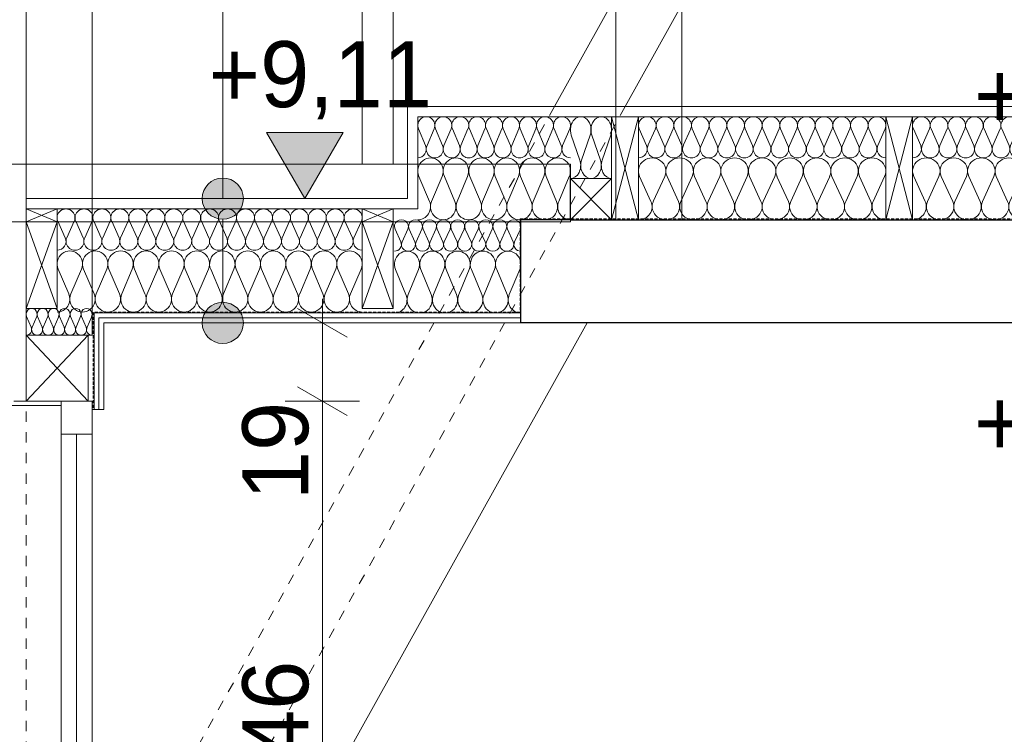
# Model space of a CAD drawing. Extents: x -613240 to -325500, y -25863 to 152403.
# Tile 136 of 254: x -332122 to -329734, y -4517 to -2784. Entities that reach past the tile are written whole.
import ezdxf

# ---------------------------------------------------------------- set-up
doc = ezdxf.new("R2010")
doc.units = 0
doc.header["$MEASUREMENT"] = 0
for name, pattern in [('Dot & Dashed', [450, 150, -150, 0, -150]), ('HIDDEN', [11.25, 7.5, -3.75]), ('Hidden Line', [50, 25, -25])]:
    doc.linetypes.add(name, pattern=pattern)
for name, color, linetype, lineweight in [('Arch dachowki_Nr_Pióra__21', 7, 'Continuous', 9), ('Arch dachy_Nr_Pióra__5', 7, 'Continuous', 13), ('Arch konstrukcja dachu_Nr_Pióra__21_Nr_Pióra__21', 7, 'Continuous', 9), ('Arch opisy_Nr_Pióra__21', 7, 'Continuous', 9), ('Arch stropy_Nr_Pióra__21', 7, 'Continuous', 9), ('Arch stropy_Nr_Pióra__41', 7, 'Continuous', 15), ('INWENT KONST. DREWNIANA_Nr_Pióra__21', 7, 'Continuous', 9), ('INWENT KONST. DREWNIANA_Nr_Pióra__41', 7, 'Continuous', 15), ('INWENT WYMIARY_Nr_Pióra__21', 7, 'Continuous', 9), ('INWENT. OKNA_Nr_Pióra__5', 7, 'Continuous', 13), ('INWENT.ŚCIANY_Nr_Pióra__1', 7, 'Continuous', 25)]:
    doc.layers.add(name, color=color, linetype=linetype, lineweight=lineweight)
for name, color, linetype in [('Arch ocieplenie', 7, 'Continuous'), ('Arch opisy', 7, 'Continuous'), ('Inwent Izolacje', 7, 'Continuous'), ('INWENT WYMIARY', 7, 'Continuous')]:
    doc.layers.add(name, color=color, linetype=linetype)
for name, color, linetype, lineweight, true_color in [('Arch ocieplenie_Nr_Pióra__4', 7, 'Continuous', 13, 0x029e21), ('Arch ocieplenie_Nr_Pióra__44', 7, 'Continuous', 13, 0x029e21), ('Inwent Izolacje_Nr_Pióra__44', 7, 'Continuous', 13, 0x029e21)]:
    doc.layers.add(name, color=color, linetype=linetype, lineweight=lineweight, true_color=true_color)
doc.styles.add('GENERATED_STYLE_1', font='txt')
doc.dimstyles.new('GENERATED_STYLE__3', dxfattribs={"dimtxt": 160.000002, "dimasz": 91.2, "dimexe": 0.18, "dimexo": 0, "dimgap": 0.09, "dimtad": 1, "dimdec": 0, "dimlfac": 0.1, "dimzin": 0, "dimdsep": 46, "dimtxsty": 'GENERATED_STYLE_1', "dimblk": 'ARROWHEAD_2', "dimblk1": 'ARROWHEAD_2', "dimblk2": 'ARROWHEAD_2', "dimcen": 0.09, "dimclrd": 7, "dimclre": 7, "dimclrt": 7, "dimazin": 0, "dimtfac": 1, "dimtdec": 4, "dimtmove": 0, "dimatfit": 3, "dimfxl": 0, "dimtolj": 1, "dimtzin": 0, "dimarcsym": 0})

# ---------------------------------------------------------------- blocks, each defined once
blk = doc.blocks.new('Izolacja cieplna 14_152', base_point=(-330621.3, -3269.6))
at = {"layer": 'Arch ocieplenie_Nr_Pióra__4', "linetype": 'Continuous'}
for p, q in [((-330618.5, -3164.3), (-330590.8, -3224.9)), ((-330585.2, -3224.9), (-330557.4, -3164.3)), ((-330551.8, -3164.3), (-330524.1, -3224.9)), ((-330518.5, -3224.9), (-330490.8, -3164.3)), ((-330485.2, -3164.3), (-330457.4, -3224.9)), ((-330451.8, -3224.9), (-330424.1, -3164.3)), ((-330418.5, -3164.3), (-330390.8, -3224.9)), ((-330385.2, -3224.9), (-330357.4, -3164.3)), ((-330351.8, -3164.3), (-330324.1, -3224.9)), ((-330318.5, -3224.9), (-330290.8, -3164.3)), ((-330285.2, -3164.3), (-330257.4, -3224.9)), ((-330251.8, -3224.9), (-330224.1, -3164.3)), ((-330218.5, -3164.3), (-330190.8, -3224.9)), ((-330185.2, -3224.9), (-330157.4, -3164.3)), ((-330151.8, -3164.3), (-330124.1, -3224.9)), ((-330118.5, -3224.9), (-330090.8, -3164.3)), ((-330085.2, -3164.3), (-330057.4, -3224.9)), ((-330051.8, -3224.9), (-330024.1, -3164.3))]:
    blk.add_line(p, q, dxfattribs=at)
for centre, start_param, end_param in [((-330588, -3151.5), 5.870392, 9.837571), ((-330521.3, -3151.5), 5.870392, 9.837571), ((-330454.6, -3151.5), 5.870392, 9.837571), ((-330388, -3151.5), 5.870392, 9.837571), ((-330321.3, -3151.5), 5.870392, 9.837571), ((-330254.6, -3151.5), 5.870392, 9.837571), ((-330188, -3151.5), 5.870392, 9.837571), ((-330121.3, -3151.5), 5.870392, 9.837571), ((-330054.6, -3151.5), 5.870392, 9.837571), ((-330621.3, -3237.7), 4.712389, 6.695979), ((-330554.6, -3237.7), 2.7288, 6.695979), ((-330488, -3237.7), 2.7288, 6.695979), ((-330421.3, -3237.7), 2.7288, 6.695979), ((-330354.6, -3237.7), 2.7288, 6.695979), ((-330288, -3237.7), 2.7288, 6.695979), ((-330221.3, -3237.7), 2.7288, 6.695979), ((-330154.6, -3237.7), 2.7288, 6.695979), ((-330088, -3237.7), 2.7288, 6.695979), ((-330021.3, -3237.7), 2.7288, 4.712389)]:
    blk.add_ellipse(centre, major_axis=(33.3, 0), ratio=0.957051, start_param=start_param, end_param=end_param, dxfattribs=at)
blk = doc.blocks.new('Izolacja cieplna 14_153', base_point=(-330621.3, -3119.6))
at = {"layer": 'Arch ocieplenie_Nr_Pióra__4', "linetype": 'Continuous'}
for p, q in [((-330619.5, -3049.4), (-330601.7, -3089.8)), ((-330598.1, -3089.8), (-330580.2, -3049.4)), ((-330576.6, -3049.4), (-330558.8, -3089.8)), ((-330555.2, -3089.8), (-330537.4, -3049.4)), ((-330533.8, -3049.4), (-330516, -3089.8)), ((-330512.4, -3089.8), (-330494.5, -3049.4)), ((-330490.9, -3049.4), (-330473.1, -3089.8)), ((-330469.5, -3089.8), (-330451.7, -3049.4)), ((-330448.1, -3049.4), (-330430.2, -3089.8)), ((-330426.6, -3089.8), (-330408.8, -3049.4)), ((-330405.2, -3049.4), (-330387.4, -3089.8)), ((-330383.8, -3089.8), (-330366, -3049.4)), ((-330362.4, -3049.4), (-330344.5, -3089.8)), ((-330340.9, -3089.8), (-330323.1, -3049.4)), ((-330319.5, -3049.4), (-330301.7, -3089.8)), ((-330298.1, -3089.8), (-330280.2, -3049.4)), ((-330276.6, -3049.4), (-330258.8, -3089.8)), ((-330255.2, -3089.8), (-330237.4, -3049.4)), ((-330233.8, -3049.4), (-330216, -3089.8)), ((-330212.4, -3089.8), (-330194.5, -3049.4)), ((-330190.9, -3049.4), (-330173.1, -3089.8)), ((-330169.5, -3089.8), (-330151.7, -3049.4)), ((-330148.1, -3049.4), (-330130.2, -3089.8)), ((-330126.6, -3089.8), (-330108.8, -3049.4)), ((-330105.2, -3049.4), (-330087.4, -3089.8)), ((-330083.8, -3089.8), (-330066, -3049.4)), ((-330062.4, -3049.4), (-330044.5, -3089.8)), ((-330040.9, -3089.8), (-330023.1, -3049.4))]:
    blk.add_line(p, q, dxfattribs=at)
for centre, start_param, end_param in [((-330599.9, -3040.9), 5.870392, 9.837571), ((-330557, -3040.9), 5.870392, 9.837571), ((-330514.2, -3040.9), 5.870392, 9.837571), ((-330471.3, -3040.9), 5.870392, 9.837571), ((-330428.4, -3040.9), 5.870392, 9.837571), ((-330385.6, -3040.9), 5.870392, 9.837571), ((-330342.7, -3040.9), 5.870392, 9.837571), ((-330299.9, -3040.9), 5.870392, 9.837571), ((-330257, -3040.9), 5.870392, 9.837571), ((-330214.2, -3040.9), 5.870392, 9.837571), ((-330171.3, -3040.9), 5.870392, 9.837571), ((-330128.4, -3040.9), 5.870392, 9.837571), ((-330085.6, -3040.9), 5.870392, 9.837571), ((-330042.7, -3040.9), 5.870392, 9.837571), ((-330621.3, -3098.3), 4.712389, 6.695979), ((-330578.4, -3098.3), 2.7288, 6.695979), ((-330535.6, -3098.3), 2.7288, 6.695979), ((-330492.7, -3098.3), 2.7288, 6.695979), ((-330449.9, -3098.3), 2.7288, 6.695979), ((-330407, -3098.3), 2.7288, 6.695979), ((-330364.2, -3098.3), 2.7288, 6.695979), ((-330321.3, -3098.3), 2.7288, 6.695979), ((-330278.4, -3098.3), 2.7288, 6.695979), ((-330235.6, -3098.3), 2.7288, 6.695979), ((-330192.7, -3098.3), 2.7288, 6.695979), ((-330149.9, -3098.3), 2.7288, 6.695979), ((-330107, -3098.3), 2.7288, 6.695979), ((-330064.2, -3098.3), 2.7288, 6.695979), ((-330021.3, -3098.3), 2.7288, 4.712389)]:
    blk.add_ellipse(centre, major_axis=(21.4, 0), ratio=0.99253, start_param=start_param, end_param=end_param, dxfattribs=at)
blk = doc.blocks.new('Izolacja cieplna 14_163', base_point=(-329956.3, -3269.6))
at = {"layer": 'Arch ocieplenie_Nr_Pióra__4', "linetype": 'Continuous'}
for p, q in [((-329953.5, -3164.3), (-329925.8, -3224.9)), ((-329920.2, -3224.9), (-329892.4, -3164.3)), ((-329886.8, -3164.3), (-329859.1, -3224.9)), ((-329853.5, -3224.9), (-329825.8, -3164.3)), ((-329820.2, -3164.3), (-329792.4, -3224.9)), ((-329786.8, -3224.9), (-329759.1, -3164.3)), ((-329753.5, -3164.3), (-329725.8, -3224.9)), ((-329720.2, -3224.9), (-329692.4, -3164.3)), ((-329686.8, -3164.3), (-329659.1, -3224.9)), ((-329653.5, -3224.9), (-329625.8, -3164.3)), ((-329620.2, -3164.3), (-329592.4, -3224.9)), ((-329586.8, -3224.9), (-329559.1, -3164.3)), ((-329553.5, -3164.3), (-329525.8, -3224.9)), ((-329520.2, -3224.9), (-329492.4, -3164.3)), ((-329486.8, -3164.3), (-329459.1, -3224.9)), ((-329453.5, -3224.9), (-329425.8, -3164.3)), ((-329420.2, -3164.3), (-329392.4, -3224.9)), ((-329386.8, -3224.9), (-329359.1, -3164.3))]:
    blk.add_line(p, q, dxfattribs=at)
for centre, start_param, end_param in [((-329923, -3151.5), 5.870392, 9.837571), ((-329856.3, -3151.5), 5.870392, 9.837571), ((-329789.6, -3151.5), 5.870392, 9.837571), ((-329723, -3151.5), 5.870392, 9.837571), ((-329656.3, -3151.5), 5.870392, 9.837571), ((-329589.6, -3151.5), 5.870392, 9.837571), ((-329523, -3151.5), 5.870392, 9.837571), ((-329456.3, -3151.5), 5.870392, 9.837571), ((-329389.6, -3151.5), 5.870392, 9.837571), ((-329956.3, -3237.7), 4.712389, 6.695979), ((-329889.6, -3237.7), 2.7288, 6.695979), ((-329823, -3237.7), 2.7288, 6.695979), ((-329756.3, -3237.7), 2.7288, 6.695979), ((-329689.6, -3237.7), 2.7288, 6.695979), ((-329623, -3237.7), 2.7288, 6.695979), ((-329556.3, -3237.7), 2.7288, 6.695979), ((-329489.6, -3237.7), 2.7288, 6.695979), ((-329423, -3237.7), 2.7288, 6.695979), ((-329356.3, -3237.7), 2.7288, 4.712389)]:
    blk.add_ellipse(centre, major_axis=(33.3, 0), ratio=0.957051, start_param=start_param, end_param=end_param, dxfattribs=at)
blk = doc.blocks.new('Izolacja cieplna 14_164', base_point=(-329956.3, -3119.6))
at = {"layer": 'Arch ocieplenie_Nr_Pióra__4', "linetype": 'Continuous'}
for p, q in [((-329954.5, -3049.4), (-329936.7, -3089.8)), ((-329933.1, -3089.8), (-329915.2, -3049.4)), ((-329911.6, -3049.4), (-329893.8, -3089.8)), ((-329890.2, -3089.8), (-329872.4, -3049.4)), ((-329868.8, -3049.4), (-329851, -3089.8)), ((-329847.4, -3089.8), (-329829.5, -3049.4)), ((-329825.9, -3049.4), (-329808.1, -3089.8)), ((-329804.5, -3089.8), (-329786.7, -3049.4)), ((-329783.1, -3049.4), (-329765.2, -3089.8)), ((-329761.6, -3089.8), (-329743.8, -3049.4)), ((-329740.2, -3049.4), (-329722.4, -3089.8)), ((-329718.8, -3089.8), (-329701, -3049.4)), ((-329697.4, -3049.4), (-329679.5, -3089.8)), ((-329675.9, -3089.8), (-329658.1, -3049.4)), ((-329654.5, -3049.4), (-329636.7, -3089.8)), ((-329633.1, -3089.8), (-329615.2, -3049.4)), ((-329611.6, -3049.4), (-329593.8, -3089.8)), ((-329590.2, -3089.8), (-329572.4, -3049.4)), ((-329568.8, -3049.4), (-329551, -3089.8)), ((-329547.4, -3089.8), (-329529.5, -3049.4)), ((-329525.9, -3049.4), (-329508.1, -3089.8)), ((-329504.5, -3089.8), (-329486.7, -3049.4)), ((-329483.1, -3049.4), (-329465.2, -3089.8)), ((-329461.6, -3089.8), (-329443.8, -3049.4)), ((-329440.2, -3049.4), (-329422.4, -3089.8)), ((-329418.8, -3089.8), (-329401, -3049.4)), ((-329397.4, -3049.4), (-329379.5, -3089.8)), ((-329375.9, -3089.8), (-329358.1, -3049.4))]:
    blk.add_line(p, q, dxfattribs=at)
for centre, start_param, end_param in [((-329934.9, -3040.9), 5.870392, 9.837571), ((-329892, -3040.9), 5.870392, 9.837571), ((-329849.2, -3040.9), 5.870392, 9.837571), ((-329806.3, -3040.9), 5.870392, 9.837571), ((-329763.4, -3040.9), 5.870392, 9.837571), ((-329720.6, -3040.9), 5.870392, 9.837571), ((-329677.7, -3040.9), 5.870392, 9.837571), ((-329634.9, -3040.9), 5.870392, 9.837571), ((-329592, -3040.9), 5.870392, 9.837571), ((-329549.2, -3040.9), 5.870392, 9.837571), ((-329506.3, -3040.9), 5.870392, 9.837571), ((-329463.4, -3040.9), 5.870392, 9.837571), ((-329420.6, -3040.9), 5.870392, 9.837571), ((-329377.7, -3040.9), 5.870392, 9.837571), ((-329956.3, -3098.3), 4.712389, 6.695979), ((-329913.4, -3098.3), 2.7288, 6.695979), ((-329870.6, -3098.3), 2.7288, 6.695979), ((-329827.7, -3098.3), 2.7288, 6.695979), ((-329784.9, -3098.3), 2.7288, 6.695979), ((-329742, -3098.3), 2.7288, 6.695979), ((-329699.2, -3098.3), 2.7288, 6.695979), ((-329656.3, -3098.3), 2.7288, 6.695979), ((-329613.4, -3098.3), 2.7288, 6.695979), ((-329570.6, -3098.3), 2.7288, 6.695979), ((-329527.7, -3098.3), 2.7288, 6.695979), ((-329484.9, -3098.3), 2.7288, 6.695979), ((-329442, -3098.3), 2.7288, 6.695979), ((-329399.2, -3098.3), 2.7288, 6.695979), ((-329356.3, -3098.3), 2.7288, 4.712389)]:
    blk.add_ellipse(centre, major_axis=(21.4, 0), ratio=0.99253, start_param=start_param, end_param=end_param, dxfattribs=at)
blk = doc.blocks.new('Izolacja cieplna 14_171', base_point=(-330736.3, -3169.6))
at = {"layer": 'Arch ocieplenie_Nr_Pióra__4', "linetype": 'Continuous'}
for p, q in [((-330763.4, -3124.9), (-330784.2, -3064.3)), ((-330738.4, -3064.3), (-330759.2, -3124.9))]:
    blk.add_line(p, q, dxfattribs=at)
for centre, start_param, end_param in [((-330761.3, -3051.5), 1.158003, 5.125183), ((-330786.3, -3137.7), 6.283185, 8.266774), ((-330736.3, -3137.7), 4.299596, 6.283185)]:
    blk.add_ellipse(centre, major_axis=(0, -31.9), ratio=0.783693, start_param=start_param, end_param=end_param, dxfattribs=at)
blk = doc.blocks.new('Izolacja cieplna 14_172', base_point=(-330736.3, -3169.6))
at = {"layer": 'Arch ocieplenie_Nr_Pióra__4', "linetype": 'Continuous'}
for p, q in [((-330734.2, -3064.3), (-330713.4, -3124.9)), ((-330709.2, -3124.9), (-330688.4, -3064.3))]:
    blk.add_line(p, q, dxfattribs=at)
for centre, start_param, end_param in [((-330711.3, -3051.5), 4.299595, 8.266775), ((-330736.3, -3137.7), 3.141593, 5.125182), ((-330686.3, -3137.7), 1.158004, 3.141593)]:
    blk.add_ellipse(centre, major_axis=(0, 31.9), ratio=0.783693, start_param=start_param, end_param=end_param, dxfattribs=at)
blk = doc.blocks.new('Izolacja cieplna 14_173', base_point=(-332031.3, -3343.3))
at = {"layer": 'Arch ocieplenie_Nr_Pióra__44', "linetype": 'Continuous'}
for p, q in [((-332029.5, -3273.1), (-332011.4, -3313.5)), ((-332007.7, -3313.5), (-331989.6, -3273.1)), ((-331986, -3273.1), (-331967.9, -3313.5)), ((-331964.2, -3313.5), (-331946.1, -3273.1)), ((-331942.4, -3273.1), (-331924.3, -3313.5)), ((-331920.7, -3313.5), (-331902.6, -3273.1)), ((-331898.9, -3273.1), (-331880.8, -3313.5)), ((-331877.1, -3313.5), (-331859, -3273.1)), ((-331855.4, -3273.1), (-331837.3, -3313.5)), ((-331833.6, -3313.5), (-331815.5, -3273.1)), ((-331811.8, -3273.1), (-331793.7, -3313.5)), ((-331790.1, -3313.5), (-331772, -3273.1)), ((-331768.3, -3273.1), (-331750.2, -3313.5)), ((-331746.6, -3313.5), (-331728.4, -3273.1)), ((-331724.8, -3273.1), (-331706.7, -3313.5)), ((-331703, -3313.5), (-331684.9, -3273.1)), ((-331681.3, -3273.1), (-331663.1, -3313.5)), ((-331659.5, -3313.5), (-331641.4, -3273.1)), ((-331637.7, -3273.1), (-331619.6, -3313.5)), ((-331616, -3313.5), (-331597.9, -3273.1)), ((-331594.2, -3273.1), (-331576.1, -3313.5)), ((-331572.4, -3313.5), (-331554.3, -3273.1)), ((-331550.7, -3273.1), (-331532.6, -3313.5)), ((-331528.9, -3313.5), (-331510.8, -3273.1)), ((-331507.1, -3273.1), (-331489, -3313.5)), ((-331485.4, -3313.5), (-331467.3, -3273.1)), ((-331463.6, -3273.1), (-331445.5, -3313.5)), ((-331441.8, -3313.5), (-331423.7, -3273.1)), ((-331420.1, -3273.1), (-331402, -3313.5)), ((-331398.3, -3313.5), (-331380.2, -3273.1)), ((-331376.6, -3273.1), (-331358.4, -3313.5)), ((-331354.8, -3313.5), (-331336.7, -3273.1)), ((-331333, -3273.1), (-331314.9, -3313.5)), ((-331311.3, -3313.5), (-331293.2, -3273.1))]:
    blk.add_line(p, q, dxfattribs=at)
for centre, start_param, end_param in [((-332009.6, -3264.6), 5.870392, 9.837571), ((-331966, -3264.6), 5.870392, 9.837571), ((-331922.5, -3264.6), 5.870392, 9.837571), ((-331879, -3264.6), 5.870392, 9.837571), ((-331835.4, -3264.6), 5.870392, 9.837571), ((-331791.9, -3264.6), 5.870392, 9.837571), ((-331748.4, -3264.6), 5.870392, 9.837571), ((-331704.9, -3264.6), 5.870392, 9.837571), ((-331661.3, -3264.6), 5.870392, 9.837571), ((-331617.8, -3264.6), 5.870392, 9.837571), ((-331574.3, -3264.6), 5.870392, 9.837571), ((-331530.7, -3264.6), 5.870392, 9.837571), ((-331487.2, -3264.6), 5.870392, 9.837571), ((-331443.7, -3264.6), 5.870392, 9.837571), ((-331400.1, -3264.6), 5.870392, 9.837571), ((-331356.6, -3264.6), 5.870392, 9.837571), ((-331313.1, -3264.6), 5.870392, 9.837571), ((-332031.3, -3322), 4.712389, 6.695979), ((-331987.8, -3322), 2.7288, 6.695979), ((-331944.3, -3322), 2.7288, 6.695979), ((-331900.7, -3322), 2.7288, 6.695979), ((-331857.2, -3322), 2.7288, 6.695979), ((-331813.7, -3322), 2.7288, 6.695979), ((-331770.1, -3322), 2.7288, 6.695979), ((-331726.6, -3322), 2.7288, 6.695979), ((-331683.1, -3322), 2.7288, 6.695979), ((-331639.6, -3322), 2.7288, 6.695979), ((-331596, -3322), 2.7288, 6.695979), ((-331552.5, -3322), 2.7288, 6.695979), ((-331509, -3322), 2.7288, 6.695979), ((-331465.4, -3322), 2.7288, 6.695979), ((-331421.9, -3322), 2.7288, 6.695979), ((-331378.4, -3322), 2.7288, 6.695979), ((-331334.9, -3322), 2.7288, 6.695979), ((-331291.3, -3322), 2.7288, 4.712389)]:
    blk.add_ellipse(centre, major_axis=(21.8, 0), ratio=0.97717, start_param=start_param, end_param=end_param, dxfattribs=at)
blk = doc.blocks.new('Izolacja cieplna 14_174', base_point=(-331213.2, -3495.6))
at = {"layer": 'Arch ocieplenie_Nr_Pióra__4', "linetype": 'Continuous'}
for p, q in [((-331210.6, -3390.3), (-331185.1, -3450.9)), ((-331179.9, -3450.9), (-331154.4, -3390.3)), ((-331149.2, -3390.3), (-331123.7, -3450.9)), ((-331118.5, -3450.9), (-331093, -3390.3)), ((-331087.8, -3390.3), (-331062.3, -3450.9)), ((-331057.2, -3450.9), (-331031.6, -3390.3)), ((-331026.5, -3390.3), (-331000.9, -3450.9)), ((-330995.8, -3450.9), (-330970.3, -3390.3)), ((-330965.1, -3390.3), (-330939.6, -3450.9)), ((-330934.4, -3450.9), (-330908.9, -3390.3))]:
    blk.add_line(p, q, dxfattribs=at)
for centre, start_param, end_param in [((-331182.5, -3377.5), 4.299595, 8.266775), ((-331121.1, -3377.5), 4.299595, 8.266775), ((-331059.7, -3377.5), 4.299595, 8.266775), ((-330998.4, -3377.5), 4.299595, 8.266775), ((-330937, -3377.5), 4.299595, 8.266775), ((-331213.2, -3463.7), 3.141593, 5.125182), ((-331151.8, -3463.7), 1.158004, 5.125183), ((-331090.4, -3463.7), 1.158004, 5.125183), ((-331029.1, -3463.7), 1.158004, 5.125183), ((-330967.7, -3463.7), 1.158004, 5.125183), ((-330906.3, -3463.7), 1.158004, 3.141593)]:
    blk.add_ellipse(centre, major_axis=(0, 31.9), ratio=0.961923, start_param=start_param, end_param=end_param, dxfattribs=at)
blk = doc.blocks.new('Izolacja cieplna 14_175', base_point=(-331213.2, -3345.6))
at = {"layer": 'Arch ocieplenie_Nr_Pióra__4', "linetype": 'Continuous'}
for p, q in [((-331211.7, -3292.3), (-331197.6, -3323)), ((-331194.7, -3323), (-331180.5, -3292.3)), ((-331177.6, -3292.3), (-331163.5, -3323)), ((-331160.6, -3323), (-331146.4, -3292.3)), ((-331143.5, -3292.3), (-331129.4, -3323)), ((-331126.5, -3323), (-331112.3, -3292.3)), ((-331109.5, -3292.3), (-331095.3, -3323)), ((-331092.4, -3323), (-331078.2, -3292.3)), ((-331075.4, -3292.3), (-331061.2, -3323)), ((-331058.3, -3323), (-331044.1, -3292.3)), ((-331041.3, -3292.3), (-331027.1, -3323)), ((-331024.2, -3323), (-331010, -3292.3)), ((-331007.2, -3292.3), (-330993, -3323)), ((-330990.1, -3323), (-330975.9, -3292.3)), ((-330973.1, -3292.3), (-330958.9, -3323)), ((-330956, -3323), (-330941.8, -3292.3)), ((-330939, -3292.3), (-330924.8, -3323)), ((-330921.9, -3323), (-330907.7, -3292.3))]:
    blk.add_line(p, q, dxfattribs=at)
for centre, start_param, end_param in [((-331196.1, -3285.8), 5.870392, 9.837571), ((-331162, -3285.8), 5.870392, 9.837571), ((-331127.9, -3285.8), 5.870392, 9.837571), ((-331093.8, -3285.8), 5.870392, 9.837571), ((-331059.7, -3285.8), 5.870392, 9.837571), ((-331025.6, -3285.8), 5.870392, 9.837571), ((-330991.5, -3285.8), 5.870392, 9.837571), ((-330957.4, -3285.8), 5.870392, 9.837571), ((-330923.4, -3285.8), 5.870392, 9.837571), ((-331213.2, -3329.5), 4.712389, 6.695979), ((-331179.1, -3329.5), 2.7288, 6.695979), ((-331145, -3329.5), 2.7288, 6.695979), ((-331110.9, -3329.5), 2.7288, 6.695979), ((-331076.8, -3329.5), 2.7288, 6.695979), ((-331042.7, -3329.5), 2.7288, 6.695979), ((-331008.6, -3329.5), 2.7288, 6.695979), ((-330974.5, -3329.5), 2.7288, 6.695979), ((-330940.4, -3329.5), 2.7288, 6.695979), ((-330906.3, -3329.5), 2.7288, 4.712389)]:
    blk.add_ellipse(centre, major_axis=(17, 0), ratio=0.948109, start_param=start_param, end_param=end_param, dxfattribs=at)
blk = doc.blocks.new('Izolacja cieplna 14_176', base_point=(-331156.3, -3269.6))
at = {"layer": 'Arch ocieplenie_Nr_Pióra__4', "linetype": 'Continuous'}
for p, q in [((-331153.7, -3164.3), (-331128.1, -3224.9)), ((-331122.9, -3224.9), (-331097.2, -3164.3)), ((-331092, -3164.3), (-331066.4, -3224.9)), ((-331061.2, -3224.9), (-331035.6, -3164.3)), ((-331030.4, -3164.3), (-331004.7, -3224.9)), ((-330999.5, -3224.9), (-330973.9, -3164.3)), ((-330968.7, -3164.3), (-330943.1, -3224.9)), ((-330937.9, -3224.9), (-330912.2, -3164.3)), ((-330907, -3164.3), (-330881.4, -3224.9)), ((-330876.2, -3224.9), (-330850.6, -3164.3)), ((-330845.4, -3164.3), (-330819.7, -3224.9)), ((-330814.5, -3224.9), (-330788.9, -3164.3))]:
    blk.add_line(p, q, dxfattribs=at)
for centre, start_param, end_param in [((-331125.5, -3151.5), 4.299595, 8.266775), ((-331063.8, -3151.5), 4.299595, 8.266775), ((-331002.1, -3151.5), 4.299595, 8.266775), ((-330940.5, -3151.5), 4.299595, 8.266775), ((-330878.8, -3151.5), 4.299595, 8.266775), ((-330817.1, -3151.5), 4.299595, 8.266775), ((-331156.3, -3237.7), 3.141593, 5.125182), ((-331094.6, -3237.7), 1.158004, 5.125183), ((-331033, -3237.7), 1.158004, 5.125183), ((-330971.3, -3237.7), 1.158004, 5.125183), ((-330909.6, -3237.7), 1.158004, 5.125183), ((-330848, -3237.7), 1.158004, 5.125183), ((-330786.3, -3237.7), 1.158004, 3.141593)]:
    blk.add_ellipse(centre, major_axis=(0, 31.9), ratio=0.96651, start_param=start_param, end_param=end_param, dxfattribs=at)
blk = doc.blocks.new('Izolacja cieplna 14_177', base_point=(-331156.3, -3119.6))
at = {"layer": 'Arch ocieplenie_Nr_Pióra__4', "linetype": 'Continuous'}
for p, q in [((-331154.6, -3049.4), (-331137.5, -3089.8)), ((-331134, -3089.8), (-331116.9, -3049.4)), ((-331113.5, -3049.4), (-331096.4, -3089.8)), ((-331092.9, -3089.8), (-331075.8, -3049.4)), ((-331072.4, -3049.4), (-331055.3, -3089.8)), ((-331051.8, -3089.8), (-331034.7, -3049.4)), ((-331031.2, -3049.4), (-331014.1, -3089.8)), ((-331010.7, -3089.8), (-330993.6, -3049.4)), ((-330990.1, -3049.4), (-330973, -3089.8)), ((-330969.6, -3089.8), (-330952.5, -3049.4)), ((-330949, -3049.4), (-330931.9, -3089.8)), ((-330928.5, -3089.8), (-330911.4, -3049.4)), ((-330907.9, -3049.4), (-330890.8, -3089.8)), ((-330887.4, -3089.8), (-330870.3, -3049.4)), ((-330866.8, -3049.4), (-330849.7, -3089.8)), ((-330846.2, -3089.8), (-330829.1, -3049.4)), ((-330825.7, -3049.4), (-330808.6, -3089.8)), ((-330805.1, -3089.8), (-330788, -3049.4))]:
    blk.add_line(p, q, dxfattribs=at)
for centre, start_param, end_param in [((-331135.7, -3040.9), 4.299595, 8.266775), ((-331094.6, -3040.9), 4.299595, 8.266775), ((-331053.5, -3040.9), 4.299595, 8.266775), ((-331012.4, -3040.9), 4.299595, 8.266775), ((-330971.3, -3040.9), 4.299595, 8.266775), ((-330930.2, -3040.9), 4.299595, 8.266775), ((-330889.1, -3040.9), 4.299595, 8.266775), ((-330848, -3040.9), 4.299595, 8.266775), ((-330806.9, -3040.9), 4.299595, 8.266775), ((-331156.3, -3098.3), 3.141593, 5.125182), ((-331115.2, -3098.3), 1.158004, 5.125183), ((-331074.1, -3098.3), 1.158004, 5.125183), ((-331033, -3098.3), 1.158004, 5.125183), ((-330991.9, -3098.3), 1.158004, 5.125183), ((-330950.7, -3098.3), 1.158004, 5.125183), ((-330909.6, -3098.3), 1.158004, 5.125183), ((-330868.5, -3098.3), 1.158004, 5.125183), ((-330827.4, -3098.3), 1.158004, 5.125183), ((-330786.3, -3098.3), 1.158004, 3.141593)]:
    blk.add_ellipse(centre, major_axis=(0, 21.3), ratio=0.966479, start_param=start_param, end_param=end_param, dxfattribs=at)
blk = doc.blocks.new('Izolacja cieplna 14_182', base_point=(-332106.3, -3549.6))
at = {"layer": 'Arch ocieplenie_Nr_Pióra__4', "linetype": 'Continuous'}
for p, q in [((-332105.2, -3504), (-332094.1, -3530.2)), ((-332091.9, -3530.2), (-332080.8, -3504)), ((-332078.5, -3504), (-332067.4, -3530.2)), ((-332065.2, -3530.2), (-332054.1, -3504)), ((-332051.9, -3504), (-332040.8, -3530.2)), ((-332038.5, -3530.2), (-332027.4, -3504)), ((-332025.2, -3504), (-332014.1, -3530.2)), ((-332011.9, -3530.2), (-332000.8, -3504)), ((-331998.5, -3504), (-331987.4, -3530.2)), ((-331985.2, -3530.2), (-331974.1, -3504)), ((-331971.9, -3504), (-331960.8, -3530.2)), ((-331958.5, -3530.2), (-331947.4, -3504))]:
    blk.add_line(p, q, dxfattribs=at)
for centre, start_param, end_param in [((-332093, -3498.4), 4.299595, 8.266775), ((-332066.3, -3498.4), 4.299595, 8.266775), ((-332039.7, -3498.4), 4.299595, 8.266775), ((-332013, -3498.4), 4.299595, 8.266775), ((-331986.3, -3498.4), 4.299595, 8.266775), ((-331959.7, -3498.4), 4.299595, 8.266775), ((-332106.3, -3535.8), 3.141593, 5.125182), ((-332079.7, -3535.8), 1.158004, 5.125183), ((-332053, -3535.8), 1.158004, 5.125183), ((-332026.3, -3535.8), 1.158004, 5.125183), ((-331999.7, -3535.8), 1.158004, 5.125183), ((-331973, -3535.8), 1.158004, 5.125183), ((-331946.3, -3535.8), 1.158004, 3.141593)]:
    blk.add_ellipse(centre, major_axis=(0, 13.8), ratio=0.964501, start_param=start_param, end_param=end_param, dxfattribs=at)
blk = doc.blocks.new('Izolacja cieplna 14_293', base_point=(-332031.3, -3493.3))
at = {"layer": 'Inwent Izolacje_Nr_Pióra__44', "linetype": 'Continuous'}
for p, q in [((-332028.7, -3389.3), (-332003.1, -3449.2)), ((-331997.9, -3449.2), (-331972.2, -3389.3)), ((-331967.1, -3389.3), (-331941.4, -3449.2)), ((-331936.2, -3449.2), (-331910.6, -3389.3)), ((-331905.4, -3389.3), (-331879.7, -3449.2)), ((-331874.6, -3449.2), (-331848.9, -3389.3)), ((-331843.7, -3389.3), (-331818.1, -3449.2)), ((-331812.9, -3449.2), (-331787.2, -3389.3)), ((-331782.1, -3389.3), (-331756.4, -3449.2)), ((-331751.2, -3449.2), (-331725.6, -3389.3)), ((-331720.4, -3389.3), (-331694.7, -3449.2)), ((-331689.6, -3449.2), (-331663.9, -3389.3)), ((-331658.7, -3389.3), (-331633.1, -3449.2)), ((-331627.9, -3449.2), (-331602.2, -3389.3)), ((-331597.1, -3389.3), (-331571.4, -3449.2)), ((-331566.2, -3449.2), (-331540.6, -3389.3)), ((-331535.4, -3389.3), (-331509.7, -3449.2)), ((-331504.6, -3449.2), (-331478.9, -3389.3)), ((-331473.7, -3389.3), (-331448.1, -3449.2)), ((-331442.9, -3449.2), (-331417.2, -3389.3)), ((-331412.1, -3389.3), (-331386.4, -3449.2)), ((-331381.2, -3449.2), (-331355.6, -3389.3)), ((-331350.4, -3389.3), (-331324.7, -3449.2)), ((-331319.6, -3449.2), (-331293.9, -3389.3))]:
    blk.add_line(p, q, dxfattribs=at)
for centre, start_param, end_param in [((-332000.5, -3376.7), 4.299595, 8.266775), ((-331938.8, -3376.7), 4.299595, 8.266775), ((-331877.2, -3376.7), 4.299595, 8.266775), ((-331815.5, -3376.7), 4.299595, 8.266775), ((-331753.8, -3376.7), 4.299595, 8.266775), ((-331692.2, -3376.7), 4.299595, 8.266775), ((-331630.5, -3376.7), 4.299595, 8.266775), ((-331568.8, -3376.7), 4.299595, 8.266775), ((-331507.2, -3376.7), 4.299595, 8.266775), ((-331445.5, -3376.7), 4.299595, 8.266775), ((-331383.8, -3376.7), 4.299595, 8.266775), ((-331322.2, -3376.7), 4.299595, 8.266775), ((-332031.3, -3461.8), 3.141593, 5.125182), ((-331969.7, -3461.8), 1.158004, 5.125183), ((-331908, -3461.8), 1.158004, 5.125183), ((-331846.3, -3461.8), 1.158004, 5.125183), ((-331784.7, -3461.8), 1.158004, 5.125183), ((-331723, -3461.8), 1.158004, 5.125183), ((-331661.3, -3461.8), 1.158004, 5.125183), ((-331599.7, -3461.8), 1.158004, 5.125183), ((-331538, -3461.8), 1.158004, 5.125183), ((-331476.3, -3461.8), 1.158004, 5.125183), ((-331414.7, -3461.8), 1.158004, 5.125183), ((-331353, -3461.8), 1.158004, 5.125183), ((-331291.3, -3461.8), 1.158004, 3.141593)]:
    blk.add_ellipse(centre, major_axis=(0, 31.5), ratio=0.978644, start_param=start_param, end_param=end_param, dxfattribs=at)
blk = doc.blocks.new('*D562')
at = {"layer": 'INWENT WYMIARY_Nr_Pióra__21', "linetype": 'Continuous'}
for p, q in [((-331447.8, -5185), (-331327.8, -5254.3)), ((-331297.8, -5219.6), (-331477.8, -5219.6)), ((-331387.8, -6019.6), (-331387.8, -5219.6)), ((-331447.8, -5985), (-331327.8, -6054.3)), ((-331297.8, -6019.6), (-331477.8, -6019.6)), ((-331387.8, -6078.3), (-331387.8, -6019.6))]:
    blk.add_line(p, q, dxfattribs=at)
at = {"layer": 'INWENT WYMIARY_Nr_Pióra__21', "char_height": 160, "attachment_point": 7, "rotation": 90, "style": 'GENERATED_STYLE_1'}
for s, insert in [('{19}', (-331419.8, -3949.1)), ('{146}', (-331419.8, -4695.6)), ('{5}', (-331419.8, -5356.7)), ('{80}', (-331419.8, -5773.2))]:
    blk.add_mtext(s, dxfattribs=dict(at, insert=insert))
blk = doc.blocks.new('ARROWHEAD_2')
at = {"color": 0, "linetype": 'Continuous', "lineweight": 0}
for p, q in [((-0.378, -0.655), (0.378, 0.655)), ((0, 0), (-1, 0))]:
    blk.add_line(p, q, dxfattribs=at)
blk = doc.blocks.new('*D563')
at = {"layer": 'INWENT WYMIARY_Nr_Pióra__21', "linetype": 'Continuous'}
for p, q in [((-331447.8, -5135), (-331327.8, -5204.3)), ((-331297.8, -5169.6), (-331477.8, -5169.6)), ((-331387.8, -5219.6), (-331387.8, -5169.6)), ((-331447.8, -5185), (-331327.8, -5254.3)), ((-331297.8, -5219.6), (-331477.8, -5219.6))]:
    blk.add_line(p, q, dxfattribs=at)
at = {"layer": 'INWENT WYMIARY_Nr_Pióra__21', "char_height": 160, "attachment_point": 7, "rotation": 90, "style": 'GENERATED_STYLE_1'}
for s, insert in [('{19}', (-331419.8, -3949.1)), ('{146}', (-331419.8, -4695.6)), ('{5}', (-331419.8, -5356.7)), ('{80}', (-331419.8, -5773.2))]:
    blk.add_mtext(s, dxfattribs=dict(at, insert=insert))
blk = doc.blocks.new('*D564')
at = {"layer": 'INWENT WYMIARY_Nr_Pióra__21', "linetype": 'Continuous'}
for p, q in [((-331447.8, -3675), (-331327.8, -3744.3)), ((-331297.8, -3709.6), (-331477.8, -3709.6)), ((-331387.8, -5169.6), (-331387.8, -3709.6)), ((-331447.8, -5135), (-331327.8, -5204.3)), ((-331297.8, -5169.6), (-331477.8, -5169.6))]:
    blk.add_line(p, q, dxfattribs=at)
at = {"layer": 'INWENT WYMIARY_Nr_Pióra__21', "char_height": 160, "attachment_point": 7, "rotation": 90, "style": 'GENERATED_STYLE_1'}
for s, insert in [('{19}', (-331419.8, -3949.1)), ('{146}', (-331419.8, -4695.6)), ('{5}', (-331419.8, -5356.7)), ('{80}', (-331419.8, -5773.2))]:
    blk.add_mtext(s, dxfattribs=dict(at, insert=insert))
blk = doc.blocks.new('*D565')
at = {"layer": 'INWENT WYMIARY_Nr_Pióra__21', "linetype": 'Continuous'}
for p, q in [((-331387.8, -3519.6), (-331387.8, -3460.9)), ((-331327.8, -3554.3), (-331447.8, -3485)), ((-331297.8, -3519.6), (-331477.8, -3519.6)), ((-331387.8, -3709.6), (-331387.8, -3519.6)), ((-331447.8, -3675), (-331327.8, -3744.3)), ((-331297.8, -3709.6), (-331477.8, -3709.6))]:
    blk.add_line(p, q, dxfattribs=at)
at = {"layer": 'INWENT WYMIARY_Nr_Pióra__21', "char_height": 160, "attachment_point": 7, "rotation": 90, "style": 'GENERATED_STYLE_1'}
for s, insert in [('{19}', (-331419.8, -3949.1)), ('{146}', (-331419.8, -4695.6)), ('{5}', (-331419.8, -5356.7)), ('{80}', (-331419.8, -5773.2))]:
    blk.add_mtext(s, dxfattribs=dict(at, insert=insert))
blk = doc.blocks.new('Wymiary_42', base_point=(-329573.9, -3519.6))
at = {"layer": 'INWENT WYMIARY_Nr_Pióra__21', "linetype": 'Continuous'}
blk.add_hatch(color=256, dxfattribs=at).paths.add_polyline_path([(-329573.9, -3519.6), (-329666.7, -3679.6), (-329481.1, -3679.6)], flags=0)
for p, q in [((-329573.9, -3519.6), (-329693.9, -3519.6)), ((-329573.9, -3519.6), (-329666.7, -3679.6)), ((-329573.9, -3519.6), (-329453.9, -3519.6)), ((-329481.1, -3679.6), (-329573.9, -3519.6)), ((-329666.7, -3679.6), (-329481.1, -3679.6))]:
    blk.add_line(p, q, dxfattribs=at)
at = {"layer": 'INWENT WYMIARY_Nr_Pióra__21', "insert": (-329807.4, -3871.6), "char_height": 160, "attachment_point": 7, "style": 'GENERATED_STYLE_1'}
blk.add_mtext('{+8,81}', dxfattribs=at)
blk = doc.blocks.new('Wymiary_43', base_point=(-329573.9, -3269.6))
at = {"layer": 'INWENT WYMIARY_Nr_Pióra__21', "linetype": 'Continuous'}
blk.add_hatch(color=256, dxfattribs=at).paths.add_polyline_path([(-329573.9, -3269.6), (-329666.7, -3109.6), (-329481.1, -3109.6)], flags=0)
for p, q in [((-329573.9, -3269.6), (-329666.7, -3109.6)), ((-329666.7, -3109.6), (-329481.1, -3109.6)), ((-329481.1, -3109.6), (-329573.9, -3269.6)), ((-329573.9, -3269.6), (-329693.9, -3269.6)), ((-329573.9, -3269.6), (-329453.9, -3269.6))]:
    blk.add_line(p, q, dxfattribs=at)
at = {"layer": 'INWENT WYMIARY_Nr_Pióra__21', "insert": (-329807.4, -3077.6), "char_height": 160, "attachment_point": 7, "style": 'GENERATED_STYLE_1'}
blk.add_mtext('{+9,06}', dxfattribs=at)
blk = doc.blocks.new('Wymiary_44', base_point=(-331430.2, -3218.3))
at = {"layer": 'INWENT WYMIARY_Nr_Pióra__21', "linetype": 'Continuous'}
blk.add_hatch(color=256, dxfattribs=at).paths.add_polyline_path([(-331430.2, -3218.3), (-331523, -3058.3), (-331337.4, -3058.3)], flags=0)
for p, q in [((-331430.2, -3218.3), (-331523, -3058.3)), ((-331523, -3058.3), (-331337.4, -3058.3)), ((-331337.4, -3058.3), (-331430.2, -3218.3)), ((-331430.2, -3218.3), (-331550.2, -3218.3)), ((-331430.2, -3218.3), (-331310.2, -3218.3))]:
    blk.add_line(p, q, dxfattribs=at)
at = {"layer": 'INWENT WYMIARY_Nr_Pióra__21', "insert": (-331663.7, -3026.3), "char_height": 160, "attachment_point": 7, "style": 'GENERATED_STYLE_1'}
blk.add_mtext('{+9,11}', dxfattribs=at)
blk = doc.blocks.new('Linia_132', base_point=(-331629.4, -3519.6))
at = {"layer": 'Arch opisy_Nr_Pióra__21', "linetype": 'Continuous'}
for points in [[(-331579.4, -3218.3), (-331583.2, -3199.2), (-331594.1, -3182.9), (-331610.3, -3172.1), (-331629.4, -3168.3), (-331648.6, -3172.1), (-331664.8, -3182.9), (-331675.6, -3199.2), (-331679.4, -3218.3), (-331675.6, -3237.4), (-331664.8, -3253.7), (-331648.6, -3264.5), (-331629.4, -3268.3), (-331610.3, -3264.5), (-331594.1, -3253.7), (-331583.2, -3237.4)], [(-331579.4, -3519.6), (-331583.2, -3500.5), (-331594.1, -3484.3), (-331610.3, -3473.4), (-331629.4, -3469.6), (-331648.6, -3473.4), (-331664.8, -3484.3), (-331675.6, -3500.5), (-331679.4, -3519.6), (-331675.6, -3538.7), (-331664.8, -3555), (-331648.6, -3565.8), (-331629.4, -3569.6), (-331610.3, -3565.8), (-331594.1, -3555), (-331583.2, -3538.7)]]:
    blk.add_hatch(color=256, dxfattribs=at).paths.add_polyline_path(points, flags=0)
blk.add_line((-331629.4, -3469.6), (-331629.4, -3268.3), dxfattribs=at)
for centre in [(-331629.4, -3218.3), (-331629.4, -3519.6)]:
    blk.add_circle(centre, 50, dxfattribs=at)
blk = doc.blocks.new('Linia_133', base_point=(-331629.4, -3218.3))
at = {"layer": 'Arch opisy_Nr_Pióra__21', "linetype": 'Continuous'}
blk.add_line((-331629.4, -3218.3), (-331629.4, -2358.5), dxfattribs=at)
blk.add_circle((-331629.4, -2058.5), 300, dxfattribs=at)

msp = doc.modelspace()

# ---------------------------------------------------------------- linework, layer by layer
at = {"layer": 'Arch dachowki_Nr_Pióra__21', "linetype": 'Continuous'}
for p, q in [((-332106.3, -3709.6), (-332106.3, -1544.6)), ((-332146.7, -3719.6), (-332021.3, -3719.6)), ((-332136.3, -3709.6), (-332106.3, -3709.6))]:
    msp.add_line(p, q, dxfattribs=at)
at = {"layer": 'Arch dachy_Nr_Pióra__5', "linetype": 'HIDDEN'}
for p, q in [((-330908.5, -3267.4), (-327913.7, -3267.4)), ((-330908.5, -3267.4), (-330908.5, -3493.3)), ((-331944, -3493.3), (-331944, -3729.6)), ((-330908.5, -3493.3), (-331944, -3493.3))]:
    msp.add_line(p, q, dxfattribs=at)
at = {"layer": 'Arch konstrukcja dachu_Nr_Pióra__21_Nr_Pióra__21', "linetype": 'Continuous'}
for p, q in [((-328343.7, 1457.5), (-330824.9, -2994.6)), ((-330279.7, -2324.3), (-330653.2, -2994.6))]:
    msp.add_line(p, q, dxfattribs=at)
at = {"layer": 'Arch konstrukcja dachu_Nr_Pióra__21_Nr_Pióra__21', "linetype": 'Hidden Line'}
for p, q in [((-330824.9, -2994.6), (-332064.9, -5219.6)), ((-330653.2, -2994.6), (-331904.4, -5239.6))]:
    msp.add_line(p, q, dxfattribs=at)
at = {"layer": 'Arch stropy_Nr_Pióra__21', "linetype": 'Continuous'}
for p, q in [((-330686.3, -3269.6), (-330686.3, -3019.6)), ((-330686.3, -3019.6), (-330621.3, -3019.6)), ((-330686.3, -3269.6), (-330621.3, -3019.6)), ((-330686.3, -3019.6), (-330621.3, -3269.6)), ((-330621.3, -3019.6), (-330621.3, -3269.6)), ((-330021.3, -3269.6), (-330021.3, -3019.6)), ((-330021.3, -3019.6), (-329956.3, -3019.6)), ((-330021.3, -3269.6), (-329956.3, -3019.6)), ((-330021.3, -3019.6), (-329956.3, -3269.6)), ((-329956.3, -3019.6), (-329956.3, -3269.6)), ((-330621.3, -3269.6), (-330686.3, -3269.6)), ((-329956.3, -3269.6), (-330021.3, -3269.6)), ((-330906.3, -3495.6), (-331941.7, -3495.6)), ((-331941.7, -3495.6), (-331941.7, -3729.6)), ((-330906.3, -3507.6), (-331929.7, -3507.6)), ((-331929.7, -3507.6), (-331929.7, -3729.6)), ((-330906.3, -3519.6), (-331917.7, -3519.6)), ((-331917.7, -3519.6), (-331917.7, -3729.6)), ((-331676.3, -5189.9), (-330745.4, -3519.6)), ((-331917.7, -3729.6), (-331946.3, -3729.6))]:
    msp.add_line(p, q, dxfattribs=at)
at = {"layer": 'Arch stropy_Nr_Pióra__41', "linetype": 'Continuous'}
for p, q in [((-331181.3, -2994.6), (-327913.7, -2994.6)), ((-331181.3, -3218.3), (-331181.3, -2994.6)), ((-331156.3, -3019.6), (-327913.7, -3019.6)), ((-331156.3, -3243.3), (-331156.3, -3019.6)), ((-332106.3, -3218.3), (-331181.3, -3218.3)), ((-332106.3, -3243.3), (-331156.3, -3243.3)), ((-332106.3, -3274.6), (-332106.3, -3243.3)), ((-332106.3, -3243.3), (-332031.3, -3243.3)), ((-332031.3, -3274.6), (-332106.3, -3243.3)), ((-332106.3, -3274.6), (-332031.3, -3243.3)), ((-332031.3, -3243.3), (-332031.3, -3274.6)), ((-331291.3, -3274.6), (-331291.3, -3243.3)), ((-331291.3, -3243.3), (-331216.3, -3243.3)), ((-331216.3, -3274.6), (-331291.3, -3243.3)), ((-331291.3, -3274.6), (-331216.3, -3243.3)), ((-331216.3, -3243.3), (-331216.3, -3274.6))]:
    msp.add_line(p, q, dxfattribs=at)
at = {"layer": 'INWENT KONST. DREWNIANA_Nr_Pióra__21', "linetype": 'Continuous'}
for p, q in [((-331291.3, -1684.6), (-331291.3, -3134.6)), ((-331216.3, -3134.6), (-331216.3, -1684.6)), ((-330686.3, -3269.6), (-330786.3, -3169.6)), ((-330786.3, -3269.6), (-330686.3, -3169.6)), ((-330786.3, -3269.6), (-330786.3, -3169.6)), ((-330686.3, -3169.6), (-330786.3, -3169.6)), ((-330686.3, -3269.6), (-330686.3, -3169.6)), ((-330686.3, -3269.6), (-330786.3, -3269.6))]:
    msp.add_line(p, q, dxfattribs=at)
at = {"layer": 'INWENT KONST. DREWNIANA_Nr_Pióra__21', "linetype": 'Dot & Dashed'}
msp.add_line((-331726.3, -3519.6), (-342105.5, -3519.6), dxfattribs=at)
at = {"layer": 'INWENT KONST. DREWNIANA_Nr_Pióra__41', "linetype": 'Continuous'}
for p, q in [((-332106.3, -1544.6), (-332106.3, -3549.6)), ((-331946.3, -3549.6), (-331946.3, -1684.6)), ((-330676.3, -1684.6), (-330676.3, -3269.6)), ((-330516.3, -3269.6), (-330516.3, -1684.6)), ((-332506.3, -3134.6), (-330786.3, -3134.6)), ((-330786.3, -3274.6), (-330786.3, -3134.6)), ((-330786.3, -3274.6), (-332506.3, -3274.6)), ((-332106.3, -3484.6), (-332031.3, -3274.6)), ((-332031.3, -3484.6), (-332106.3, -3274.6)), ((-332106.3, -3274.6), (-332106.3, -3484.6)), ((-332031.3, -3274.6), (-332106.3, -3274.6)), ((-332031.3, -3484.6), (-332031.3, -3274.6)), ((-331291.3, -3274.6), (-331291.3, -3484.6)), ((-331216.3, -3274.6), (-331291.3, -3274.6)), ((-331216.3, -3484.6), (-331291.3, -3274.6)), ((-331291.3, -3484.6), (-331216.3, -3274.6)), ((-331216.3, -3484.6), (-331216.3, -3274.6)), ((-332106.3, -3484.6), (-332031.3, -3484.6)), ((-331291.3, -3484.6), (-331216.3, -3484.6)), ((-332106.3, -3549.6), (-332106.3, -3709.6)), ((-331956.3, -3549.6), (-332106.3, -3549.6)), ((-331956.3, -3709.6), (-332106.3, -3549.6)), ((-332106.3, -3709.6), (-331956.3, -3549.6)), ((-332106.3, -3549.6), (-331946.3, -3549.6)), ((-331956.3, -3709.6), (-331956.3, -3549.6)), ((-332106.3, -3709.6), (-331956.3, -3709.6))]:
    msp.add_line(p, q, dxfattribs=at)
at = {"layer": 'INWENT KONST. DREWNIANA_Nr_Pióra__41', "linetype": 'Hidden Line'}
for p, q in [((-332106.3, -6109.6), (-332106.3, -3709.6)), ((-331946.3, -6109.6), (-331946.3, -3709.6))]:
    msp.add_line(p, q, dxfattribs=at)
at = {"layer": 'INWENT. OKNA_Nr_Pióra__5', "linetype": 'Continuous'}
for p, q in [((-332021.3, -3709.6), (-331946.3, -3709.6)), ((-332021.3, -3709.6), (-332021.3, -5169.6)), ((-331946.3, -3709.6), (-331946.3, -5169.6)), ((-332021.3, -3789.6), (-331946.3, -3789.6)), ((-331983.8, -3789.6), (-331983.8, -5079.6))]:
    msp.add_line(p, q, dxfattribs=at)
at = {"layer": 'INWENT.ŚCIANY_Nr_Pióra__1', "linetype": 'Continuous'}
for p, q in [((-330786.3, -3269.6), (-330786.3, -3144.6)), ((-330786.3, -3269.6), (-330906.3, -3269.6)), ((-330906.3, -3519.6), (-330906.3, -3269.6)), ((-330786.3, -3269.6), (-327913.7, -3269.6)), ((-327913.7, -3519.6), (-330906.3, -3519.6))]:
    msp.add_line(p, q, dxfattribs=at)

# ---------------------------------------------------------------- block references
at = {"layer": 'Arch ocieplenie', "color": 104, "linetype": 'Continuous', "lineweight": 13, "true_color": 0x029e21}
for name, p in [('Izolacja cieplna 14_177', (-331156.3, -3119.6)), ('Izolacja cieplna 14_171', (-330736.3, -3169.6)), ('Izolacja cieplna 14_172', (-330736.3, -3169.6)), ('Izolacja cieplna 14_153', (-330621.3, -3119.6)), ('Izolacja cieplna 14_164', (-329956.3, -3119.6)), ('Izolacja cieplna 14_176', (-331156.3, -3269.6)), ('Izolacja cieplna 14_152', (-330621.3, -3269.6)), ('Izolacja cieplna 14_163', (-329956.3, -3269.6)), ('Izolacja cieplna 14_173', (-332031.3, -3343.3)), ('Izolacja cieplna 14_175', (-331213.2, -3345.6)), ('Izolacja cieplna 14_174', (-331213.2, -3495.6)), ('Izolacja cieplna 14_182', (-332106.3, -3549.6))]:
    msp.add_blockref(name, p, dxfattribs=at)
at = {"layer": 'Arch opisy', "linetype": 'Continuous'}
for name, p in [('Linia_133', (-331629.4, -3218.3)), ('Linia_132', (-331629.4, -3519.6))]:
    msp.add_blockref(name, p, dxfattribs=at)
at = {"layer": 'Inwent Izolacje', "color": 104, "linetype": 'Continuous', "lineweight": 13, "true_color": 0x029e21}
msp.add_blockref('Izolacja cieplna 14_293', (-332031.3, -3493.3), dxfattribs=at)
at = {"layer": 'INWENT WYMIARY', "linetype": 'Continuous'}
for name, p in [('Wymiary_44', (-331430.2, -3218.3)), ('Wymiary_43', (-329573.9, -3269.6)), ('Wymiary_42', (-329573.9, -3519.6))]:
    msp.add_blockref(name, p, dxfattribs=at)

# ---------------------------------------------------------------- dimensions: what is measured, and where the dimension line sits
for p1, p2, picture, middle in [((-331956.3, -3709.6), (-331399.5, -3519.6), '*D565', (-331499.8, -3827.7)), ((-331676.3, -5169.6), (-331956.3, -3709.6), '*D564', (-331499.8, -4513.5)), ((-331347.6, -6019.6), (-331676.3, -5219.6), '*D562', (-331499.8, -5651.8)), ((-331676.3, -5219.6), (-331676.3, -5169.6), '*D563', (-331499.8, -5296))]:
    dim = msp.add_linear_dim(base=(-331387.8, -6019.6), p1=p1, p2=p2, angle=90, dimstyle='GENERATED_STYLE__3', dxfattribs=at)
    dim.commit()
    dim.dimension.update_dxf_attribs({"geometry": picture, "text_midpoint": middle})

doc.saveas('drawing.dxf')
